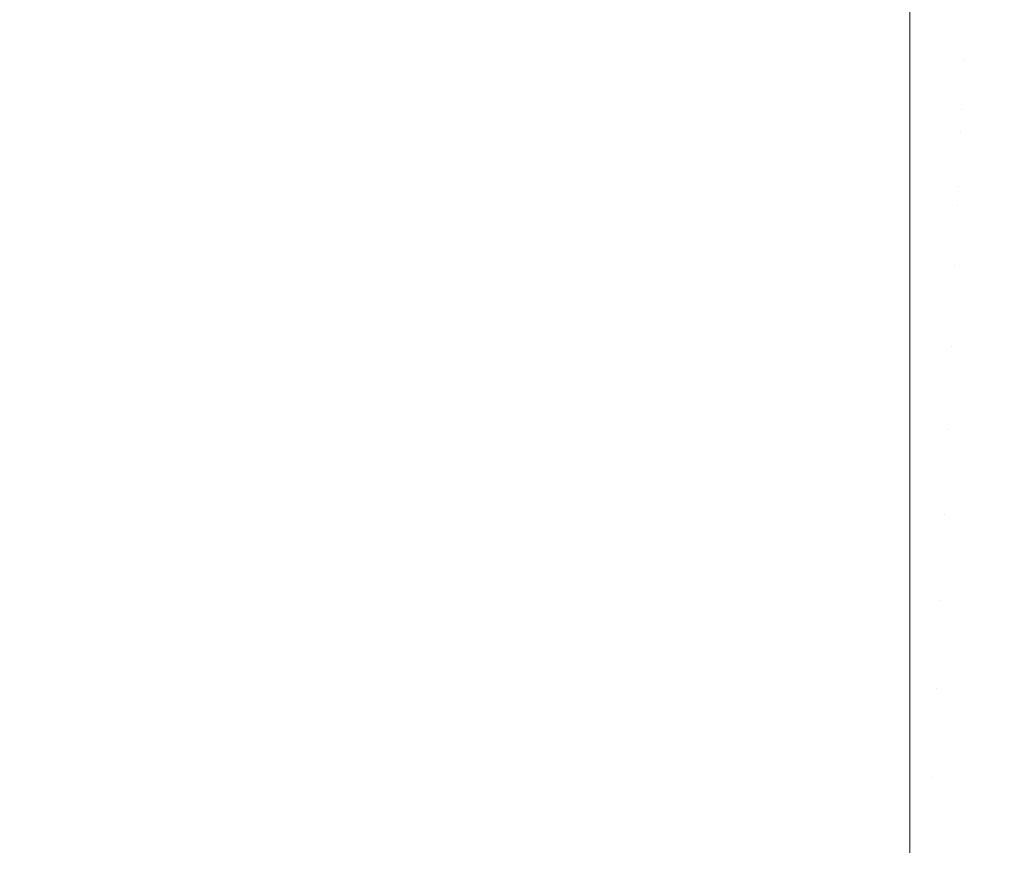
# Model space of a CAD drawing. Header units: centimetres. Extents: x -26 to 27.3, y -23.4 to -21.6.
# Tile 194 of 206: x 27.1682 to 27.2137, y -21.6381 to -21.5997. Entities that reach past the tile are written whole.
import ezdxf

# ---------------------------------------------------------------- set-up
doc = ezdxf.new("R2010")
doc.units = ezdxf.units.CM
doc.header["$LTSCALE"] = 2.54
doc.layers.add('Lucido design-1', color=7, linetype='Continuous')

# ---------------------------------------------------------------- blocks, each defined once
blk = doc.blocks.new('Gruppo-4-1')
at = {"color": 7, "linetype": 'Continuous', "lineweight": 9}
for points, invisible_edges in [([(27.211972, -21.598232, -10.160679), (27.211832, -21.601525, -10.163156), (27.209353, -21.601472, -10.163156), (27.209353, -21.599022, -10.161314)], 11), ([(27.211972, -21.598232, -10.160679), (27.214587, -21.598398, -10.160679), (27.214307, -21.601683, -10.163156), (27.211832, -21.601525, -10.163156)], 15), ([(27.209353, -21.599015, -9.40266), (27.209353, -21.600338, -9.401656), (27.21188, -21.600391, -9.401656), (27.211957, -21.598598, -9.403018)], 14), ([(27.21188, -21.600391, -9.401656), (27.214403, -21.600552, -9.401656), (27.214555, -21.598764, -9.403018), (27.211957, -21.598598, -9.403018)], 15), ([(27.209353, -21.600338, -9.401656), (27.209353, -21.599015, -9.40266), (-25.890647, -21.599015, -9.40266), (-25.890647, -21.600338, -9.401656)], 10), ([(9.509353, -21.601472, -10.163156), (9.509353, -21.599022, -10.161314), (27.209353, -21.599022, -10.161314), (27.209353, -21.601472, -10.163156)], 10), ([(-25.890647, -21.600338, -9.401656), (-25.890647, -21.602542, -9.400093), (27.209353, -21.602542, -9.400093), (27.209353, -21.600338, -9.401656)], 10), ([(27.211734, -21.603846, -9.399205), (27.21188, -21.600391, -9.401656), (27.209353, -21.600338, -9.401656), (27.209353, -21.602542, -9.400093)], 11), ([(27.211734, -21.603846, -9.399205), (27.21411, -21.603998, -9.399205), (27.214403, -21.600552, -9.401656), (27.21188, -21.600391, -9.401656)], 15), ([(27.209353, -21.601472, -10.163156), (27.209353, -21.602541, -10.163892), (9.509353, -21.602541, -10.163892), (9.509353, -21.601472, -10.163156)], 10), ([(27.209353, -21.602541, -10.163892), (27.209353, -21.601472, -10.163156), (27.211832, -21.601525, -10.163156)], 10), ([(27.211832, -21.601525, -10.163156), (27.21169, -21.604864, -10.165459), (27.209353, -21.604814, -10.165459), (27.209353, -21.602541, -10.163892)], 11), ([(27.211832, -21.601525, -10.163156), (27.214307, -21.601683, -10.163156), (27.214024, -21.605013, -10.165459), (27.21169, -21.604864, -10.165459)], 15), ([(27.209353, -21.603796, -9.399205), (27.209353, -21.602542, -9.400093), (-25.890647, -21.602542, -9.400093), (-25.890647, -21.603796, -9.399205)], 10), ([(9.509353, -21.604814, -10.165459), (9.509353, -21.602541, -10.163892), (27.209353, -21.602541, -10.163892), (27.209353, -21.604814, -10.165459)], 10), ([(27.209353, -21.602542, -9.400093), (27.209353, -21.603796, -9.399205), (27.211734, -21.603846, -9.399205)], 10), ([(-25.890647, -21.603796, -9.399205), (-25.890647, -21.606169, -9.397669), (27.209353, -21.606169, -9.397669), (27.209353, -21.603796, -9.399205)], 10), ([(27.211582, -21.607407, -9.396899), (27.211734, -21.603846, -9.399205), (27.209353, -21.603796, -9.399205), (27.209353, -21.606169, -9.397669)], 11), ([(27.211582, -21.607407, -9.396899), (27.213808, -21.607549, -9.396899), (27.21411, -21.603998, -9.399205), (27.211734, -21.603846, -9.399205)], 15), ([(27.209353, -21.604814, -10.165459), (27.209353, -21.606169, -10.166314), (9.509353, -21.606169, -10.166314), (9.509353, -21.604814, -10.165459)], 10), ([(27.209353, -21.606169, -10.166314), (27.209353, -21.604814, -10.165459), (27.21169, -21.604864, -10.165459)], 10), ([(27.21169, -21.604864, -10.165459), (27.211545, -21.60829, -10.167624), (27.209353, -21.608243, -10.167624), (27.209353, -21.606169, -10.166314)], 11), ([(27.21169, -21.604864, -10.165459), (27.214024, -21.605013, -10.165459), (27.213733, -21.60843, -10.167624), (27.211545, -21.60829, -10.167624)], 15), ([(27.209353, -21.607359, -9.396899), (27.209353, -21.606169, -9.397669), (-25.890647, -21.606169, -9.397669), (-25.890647, -21.607359, -9.396899)], 10), ([(9.509353, -21.608243, -10.167624), (9.509353, -21.606169, -10.166314), (27.209353, -21.606169, -10.166314), (27.209353, -21.608243, -10.167624)], 10), ([(27.209353, -21.606169, -9.397669), (27.209353, -21.607359, -9.396899), (27.211582, -21.607407, -9.396899)], 10), ([(-25.890647, -21.607359, -9.396899), (-25.890647, -21.609898, -9.395406), (27.209353, -21.609898, -9.395406), (27.209353, -21.607359, -9.396899)], 10), ([(27.211427, -21.611066, -9.394744), (27.211582, -21.607407, -9.396899), (27.209353, -21.607359, -9.396899), (27.209353, -21.609898, -9.395406)], 11), ([(27.211427, -21.611066, -9.394744), (27.213497, -21.611198, -9.394744), (27.213808, -21.607549, -9.396899), (27.211582, -21.607407, -9.396899)], 15), ([(27.213497, -21.611198, -9.394744), (27.21556, -21.611418, -9.394744), (27.216025, -21.607785, -9.396899), (27.213808, -21.607549, -9.396899)], 15), ([(27.209353, -21.608243, -10.167624), (27.209353, -21.609898, -10.168576), (9.509353, -21.609898, -10.168576), (9.509353, -21.608243, -10.167624)], 10), ([(27.209353, -21.609898, -10.168576), (27.209353, -21.608243, -10.167624), (27.211545, -21.60829, -10.167624)], 10), ([(27.211545, -21.60829, -10.167624), (27.211396, -21.611797, -10.169645), (27.209353, -21.611754, -10.169645), (27.209353, -21.609898, -10.168576)], 11), ([(27.211545, -21.60829, -10.167624), (27.213733, -21.60843, -10.167624), (27.213435, -21.611927, -10.169645), (27.211396, -21.611797, -10.169645)], 15), ([(27.213733, -21.60843, -10.167624), (27.215913, -21.608662, -10.167624), (27.215467, -21.612144, -10.169645), (27.213435, -21.611927, -10.169645)], 15), ([(27.209353, -21.611022, -9.394744), (27.209353, -21.609898, -9.395406), (-25.890647, -21.609898, -9.395406), (-25.890647, -21.611022, -9.394744)], 10), ([(9.509353, -21.611754, -10.169645), (9.509353, -21.609898, -10.168576), (27.209353, -21.609898, -10.168576), (27.209353, -21.611754, -10.169645)], 10), ([(27.209353, -21.609898, -9.395406), (27.209353, -21.611022, -9.394744), (27.211427, -21.611066, -9.394744)], 10), ([(-25.890647, -21.611022, -9.394744), (-25.890647, -21.613722, -9.393307), (27.209353, -21.613722, -9.393307), (27.209353, -21.611022, -9.394744)], 10), ([(27.211268, -21.614818, -9.392745), (27.211427, -21.611066, -9.394744), (27.209353, -21.611022, -9.394744), (27.209353, -21.613722, -9.393307)], 11), ([(27.211268, -21.614818, -9.392745), (27.213179, -21.61494, -9.392745), (27.213497, -21.611198, -9.394744), (27.211427, -21.611066, -9.394744)], 15), ([(27.213179, -21.61494, -9.392745), (27.215083, -21.615143, -9.392745), (27.21556, -21.611418, -9.394744), (27.213497, -21.611198, -9.394744)], 15), ([(27.209353, -21.611754, -10.169645), (27.209353, -21.613723, -10.170675), (9.509353, -21.613723, -10.170675), (9.509353, -21.611754, -10.169645)], 10), ([(27.209353, -21.613723, -10.170675), (27.209353, -21.611754, -10.169645), (27.211396, -21.611797, -10.169645), (27.211244, -21.61538, -10.171521)], 14), ([(27.211396, -21.611797, -10.169645), (27.213435, -21.611927, -10.169645), (27.213131, -21.6155, -10.171521), (27.211244, -21.61538, -10.171521)], 15), ([(27.213435, -21.611927, -10.169645), (27.215467, -21.612144, -10.169645), (27.215011, -21.6157, -10.171521), (27.213131, -21.6155, -10.171521)], 15), ([(27.209353, -21.614777, -9.392745), (27.209353, -21.613722, -9.393307), (-25.890647, -21.613722, -9.393307), (-25.890647, -21.614777, -9.392745)], 10), ([(9.509353, -21.61534, -10.171521), (9.509353, -21.613723, -10.170675), (27.209353, -21.613723, -10.170675), (27.209353, -21.61534, -10.171521)], 10), ([(27.209353, -21.613722, -9.393307), (27.209353, -21.614777, -9.392745), (27.211268, -21.614818, -9.392745)], 10), ([(27.211244, -21.61538, -10.171521), (27.209353, -21.61534, -10.171521), (27.209353, -21.613723, -10.170675)], 9), ([(-25.890647, -21.614777, -9.392745), (-25.890647, -21.617634, -9.391376), (27.209353, -21.617634, -9.391376), (27.209353, -21.614777, -9.392745)], 10), ([(27.211104, -21.618657, -9.390904), (27.211268, -21.614818, -9.392745), (27.209353, -21.614777, -9.392745), (27.209353, -21.617634, -9.391376)], 11), ([(27.211104, -21.618657, -9.390904), (27.212853, -21.618768, -9.390904), (27.213179, -21.61494, -9.392745), (27.211268, -21.614818, -9.392745)], 15), ([(27.212853, -21.618768, -9.390904), (27.214595, -21.618954, -9.390904), (27.215083, -21.615143, -9.392745), (27.213179, -21.61494, -9.392745)], 15), ([(27.209353, -21.61534, -10.171521), (27.209353, -21.617634, -10.172605), (9.509353, -21.617634, -10.172605), (9.509353, -21.61534, -10.171521)], 10), ([(27.209353, -21.617634, -10.172605), (27.209353, -21.61534, -10.171521), (27.211244, -21.61538, -10.171521), (27.211089, -21.619031, -10.173248)], 14), ([(27.211244, -21.61538, -10.171521), (27.213131, -21.6155, -10.171521), (27.212821, -21.619141, -10.173248), (27.211089, -21.619031, -10.173248)], 15), ([(27.213131, -21.6155, -10.171521), (27.215011, -21.6157, -10.171521), (27.214547, -21.619325, -10.173248), (27.212821, -21.619141, -10.173248)], 15), ([(27.209353, -21.61862, -9.390904), (27.209353, -21.617634, -9.391376), (-25.890647, -21.617634, -9.391376), (-25.890647, -21.61862, -9.390904)], 10), ([(9.509353, -21.618994, -10.173248), (9.509353, -21.617634, -10.172605), (27.209353, -21.617634, -10.172605), (27.209353, -21.618994, -10.173248)], 10), ([(27.209353, -21.617634, -9.391376), (27.209353, -21.61862, -9.390904), (27.211104, -21.618657, -9.390904)], 10), ([(27.211089, -21.619031, -10.173248), (27.209353, -21.618994, -10.173248), (27.209353, -21.617634, -10.172605)], 9), ([(-25.890647, -21.61862, -9.390904), (-25.890647, -21.621626, -9.389619), (27.209353, -21.621626, -9.389619), (27.209353, -21.61862, -9.390904)], 10), ([(27.210938, -21.622576, -9.389227), (27.211104, -21.618657, -9.390904), (27.209353, -21.61862, -9.390904), (27.209353, -21.621626, -9.389619)], 11), ([(27.210938, -21.622576, -9.389227), (27.21252, -21.622677, -9.389227), (27.212853, -21.618768, -9.390904), (27.211104, -21.618657, -9.390904)], 15), ([(27.21252, -21.622677, -9.389227), (27.214097, -21.622845, -9.389227), (27.214595, -21.618954, -9.390904), (27.212853, -21.618768, -9.390904)], 15), ([(27.209353, -21.618994, -10.173248), (27.209353, -21.621626, -10.174364), (9.509353, -21.621626, -10.174364), (9.509353, -21.618994, -10.173248)], 10), ([(27.209353, -21.621626, -10.174364), (27.209353, -21.618994, -10.173248), (27.211089, -21.619031, -10.173248), (27.210931, -21.622745, -10.174824)], 14), ([(27.211089, -21.619031, -10.173248), (27.212821, -21.619141, -10.173248), (27.212506, -21.622845, -10.174824), (27.210931, -21.622745, -10.174824)], 15), ([(27.212821, -21.619141, -10.173248), (27.214547, -21.619325, -10.173248), (27.214075, -21.623012, -10.174824), (27.212506, -21.622845, -10.174824)], 15), ([(27.209353, -21.622542, -9.389227), (27.209353, -21.621626, -9.389619), (-25.890647, -21.621626, -9.389619), (-25.890647, -21.622542, -9.389227)], 10), ([(9.509353, -21.622711, -10.174824), (9.509353, -21.621626, -10.174364), (27.209353, -21.621626, -10.174364), (27.209353, -21.622711, -10.174824)], 10), ([(27.209353, -21.621626, -9.389619), (27.209353, -21.622542, -9.389227), (27.210938, -21.622576, -9.389227)], 10), ([(27.210931, -21.622745, -10.174824), (27.209353, -21.622711, -10.174824), (27.209353, -21.621626, -10.174364)], 9), ([(-25.890647, -21.622542, -9.389227), (-25.890647, -21.625691, -9.388037), (27.209353, -21.625691, -9.388037), (27.209353, -21.622542, -9.389227)], 10), ([(27.210768, -21.626568, -9.387717), (27.210938, -21.622576, -9.389227), (27.209353, -21.622542, -9.389227), (27.209353, -21.625691, -9.388037)], 11), ([(27.209353, -21.622711, -10.174824), (27.209353, -21.625691, -10.175948), (9.509353, -21.625691, -10.175948), (9.509353, -21.622711, -10.174824)], 10), ([(27.209353, -21.625691, -10.175948), (27.209353, -21.622711, -10.174824), (27.210931, -21.622745, -10.174824), (27.210771, -21.626515, -10.176248)], 14), ([(27.210768, -21.626568, -9.387717), (27.212181, -21.626658, -9.387717), (27.21252, -21.622677, -9.389227), (27.210938, -21.622576, -9.389227)], 15), ([(27.210931, -21.622745, -10.174824), (27.212506, -21.622845, -10.174824), (27.212186, -21.626605, -10.176248), (27.210771, -21.626515, -10.176248)], 15), ([(27.212181, -21.626658, -9.387717), (27.213589, -21.626808, -9.387717), (27.214097, -21.622845, -9.389227), (27.21252, -21.622677, -9.389227)], 15), ([(27.212506, -21.622845, -10.174824), (27.214075, -21.623012, -10.174824), (27.213596, -21.626755, -10.176248), (27.212186, -21.626605, -10.176248)], 15), ([(27.213589, -21.626808, -9.387717), (27.214989, -21.627018, -9.387717), (27.215664, -21.623079, -9.389227), (27.214097, -21.622845, -9.389227)], 15), ([(27.214075, -21.623012, -10.174824), (27.215636, -21.623246, -10.174824), (27.214998, -21.626965, -10.176248), (27.213596, -21.626755, -10.176248)], 15), ([(27.209353, -21.626538, -9.387717), (27.209353, -21.625691, -9.388037), (-25.890647, -21.625691, -9.388037), (-25.890647, -21.626538, -9.387717)], 10), ([(9.509353, -21.626485, -10.176248), (9.509353, -21.625691, -10.175948), (27.209353, -21.625691, -10.175948), (27.209353, -21.626485, -10.176248)], 10), ([(27.209353, -21.625691, -9.388037), (27.209353, -21.626538, -9.387717), (27.210768, -21.626568, -9.387717)], 10), ([(27.210771, -21.626515, -10.176248), (27.209353, -21.626485, -10.176248), (27.209353, -21.625691, -10.175948)], 9), ([(-25.890647, -21.626538, -9.387717), (-25.890647, -21.629822, -9.386633), (27.209353, -21.629822, -9.386633), (27.209353, -21.626538, -9.387717)], 10), ([(27.209353, -21.626485, -10.176248), (27.209353, -21.62982, -10.177355), (9.509353, -21.62982, -10.177355), (9.509353, -21.626485, -10.176248)], 10), ([(27.209353, -21.62982, -10.177355), (27.209353, -21.626485, -10.176248), (27.210771, -21.626515, -10.176248), (27.210608, -21.630335, -10.177517)], 14), ([(27.210596, -21.630628, -9.386376), (27.210768, -21.626568, -9.387717), (27.209353, -21.626538, -9.387717), (27.209353, -21.629822, -9.386633)], 11), ([(27.210596, -21.630628, -9.386376), (27.211837, -21.630707, -9.386376), (27.212181, -21.626658, -9.387717), (27.210768, -21.626568, -9.387717)], 15), ([(27.210771, -21.626515, -10.176248), (27.212186, -21.626605, -10.176248), (27.211862, -21.630415, -10.177517), (27.210608, -21.630335, -10.177517)], 15), ([(27.212186, -21.626605, -10.176248), (27.213596, -21.626755, -10.176248), (27.21311, -21.630548, -10.177517), (27.211862, -21.630415, -10.177517)], 15), ([(27.211837, -21.630707, -9.386376), (27.213073, -21.630838, -9.386376), (27.213589, -21.626808, -9.387717), (27.212181, -21.626658, -9.387717)], 15), ([(27.213073, -21.630838, -9.386376), (27.214303, -21.631022, -9.386376), (27.214989, -21.627018, -9.387717), (27.213589, -21.626808, -9.387717)], 15), ([(27.213596, -21.626755, -10.176248), (27.214998, -21.626965, -10.176248), (27.214352, -21.630733, -10.177517), (27.21311, -21.630548, -10.177517)], 15), ([(27.209353, -21.630601, -9.386376), (27.209353, -21.629822, -9.386633), (-25.890647, -21.629822, -9.386633), (-25.890647, -21.630601, -9.386376)], 10), ([(9.509353, -21.630308, -10.177517), (9.509353, -21.62982, -10.177355), (27.209353, -21.62982, -10.177355), (27.209353, -21.630308, -10.177517)], 10), ([(27.210608, -21.630335, -10.177517), (27.209353, -21.630308, -10.177517), (27.209353, -21.62982, -10.177355)], 9), ([(27.209353, -21.629822, -9.386633), (27.209353, -21.630601, -9.386376), (27.210596, -21.630628, -9.386376)], 10), ([(-25.890647, -21.630601, -9.386376), (-25.890647, -21.63401, -9.385412), (27.209353, -21.63401, -9.385412), (27.209353, -21.630601, -9.386376)], 10), ([(27.209353, -21.630308, -10.177517), (27.209353, -21.634007, -10.178581), (9.509353, -21.634007, -10.178581), (9.509353, -21.630308, -10.177517)], 10), ([(27.209353, -21.634007, -10.178581), (27.209353, -21.630308, -10.177517), (27.210608, -21.630335, -10.177517), (27.210444, -21.634198, -10.178629)], 14), ([(27.210421, -21.634746, -9.38521), (27.210596, -21.630628, -9.386376), (27.209353, -21.630601, -9.386376), (27.209353, -21.63401, -9.385412)], 11), ([(27.210421, -21.634746, -9.38521), (27.211487, -21.634814, -9.38521), (27.211837, -21.630707, -9.386376), (27.210596, -21.630628, -9.386376)], 15), ([(27.210608, -21.630335, -10.177517), (27.211862, -21.630415, -10.177517), (27.211534, -21.634267, -10.178629), (27.210444, -21.634198, -10.178629)], 15), ([(27.211487, -21.634814, -9.38521), (27.212549, -21.634928, -9.38521), (27.213073, -21.630838, -9.386376), (27.211837, -21.630707, -9.386376)], 15), ([(27.211862, -21.630415, -10.177517), (27.21311, -21.630548, -10.177517), (27.212619, -21.634383, -10.178629), (27.211534, -21.634267, -10.178629)], 15), ([(27.21311, -21.630548, -10.177517), (27.214352, -21.630733, -10.177517), (27.213699, -21.634544, -10.178629), (27.212619, -21.634383, -10.178629)], 15), ([(27.214352, -21.630733, -10.177517), (27.215585, -21.630972, -10.177517), (27.21477, -21.634752, -10.178629), (27.213699, -21.634544, -10.178629)], 15), ([(27.212549, -21.634928, -9.38521), (27.213606, -21.635086, -9.38521), (27.214303, -21.631022, -9.386376), (27.213073, -21.630838, -9.386376)], 15), ([(27.213606, -21.635086, -9.38521), (27.214655, -21.635289, -9.38521), (27.215523, -21.631259, -9.386376), (27.214303, -21.631022, -9.386376)], 15), ([(27.209353, -21.634724, -9.38521), (27.209353, -21.63401, -9.385412), (-25.890647, -21.63401, -9.385412), (-25.890647, -21.634724, -9.38521)], 10), ([(9.509353, -21.634175, -10.178629), (9.509353, -21.634007, -10.178581), (27.209353, -21.634007, -10.178581), (27.209353, -21.634175, -10.178629)], 10), ([(9.509353, -21.638078, -10.179584), (9.509353, -21.634175, -10.178629), (27.209353, -21.634175, -10.178629), (27.209353, -21.638078, -10.179584)], 10), ([(27.210444, -21.634198, -10.178629), (27.209353, -21.634175, -10.178629), (27.209353, -21.634007, -10.178581)], 9), ([(27.209353, -21.63401, -9.385412), (27.209353, -21.634724, -9.38521), (27.210421, -21.634746, -9.38521)], 10), ([(27.209353, -21.634175, -10.178629), (27.210444, -21.634198, -10.178629), (27.210279, -21.638098, -10.179584), (27.209353, -21.638078, -10.179584)], 7), ([(27.210444, -21.634198, -10.178629), (27.211534, -21.634267, -10.178629), (27.211203, -21.638156, -10.179584), (27.210279, -21.638098, -10.179584)], 15), ([(27.211534, -21.634267, -10.178629), (27.212619, -21.634383, -10.178629), (27.212123, -21.638255, -10.179584), (27.211203, -21.638156, -10.179584)], 15), ([(27.212619, -21.634383, -10.178629), (27.213699, -21.634544, -10.178629), (27.213039, -21.638392, -10.179584), (27.212123, -21.638255, -10.179584)], 15), ([(-25.890647, -21.634724, -9.38521), (-25.890647, -21.638247, -9.384374), (27.209353, -21.638247, -9.384374), (27.209353, -21.634724, -9.38521)], 10), ([(27.210244, -21.638918, -9.384219), (27.210421, -21.634746, -9.38521), (27.209353, -21.634724, -9.38521), (27.209353, -21.638247, -9.384374)], 11), ([(27.210244, -21.638918, -9.384219), (27.211133, -21.638975, -9.384219), (27.211487, -21.634814, -9.38521), (27.210421, -21.634746, -9.38521)], 15), ([(27.211133, -21.638975, -9.384219), (27.212019, -21.639069, -9.384219), (27.212549, -21.634928, -9.38521), (27.211487, -21.634814, -9.38521)], 15), ([(27.213699, -21.634544, -10.178629), (27.21477, -21.634752, -10.178629), (27.213948, -21.638567, -10.179584), (27.213039, -21.638392, -10.179584)], 15), ([(27.212019, -21.639069, -9.384219), (27.2129, -21.639201, -9.384219), (27.213606, -21.635086, -9.38521), (27.212549, -21.634928, -9.38521)], 15), ([(27.2129, -21.639201, -9.384219), (27.213775, -21.63937, -9.384219), (27.214655, -21.635289, -9.38521), (27.213606, -21.635086, -9.38521)], 15), ([(27.209353, -21.638078, -10.179584), (27.209353, -21.638245, -10.179618), (9.509353, -21.638245, -10.179618), (9.509353, -21.638078, -10.179584)], 10)]:
    blk.add_3dface(points, dxfattribs=dict(at, invisible_edges=invisible_edges))

msp = doc.modelspace()

# ---------------------------------------------------------------- block references
at = {"layer": 'Lucido design-1', "color": 7}
msp.add_blockref('Gruppo-4-1', (0, 0), dxfattribs=at)

doc.saveas('drawing.dxf')
